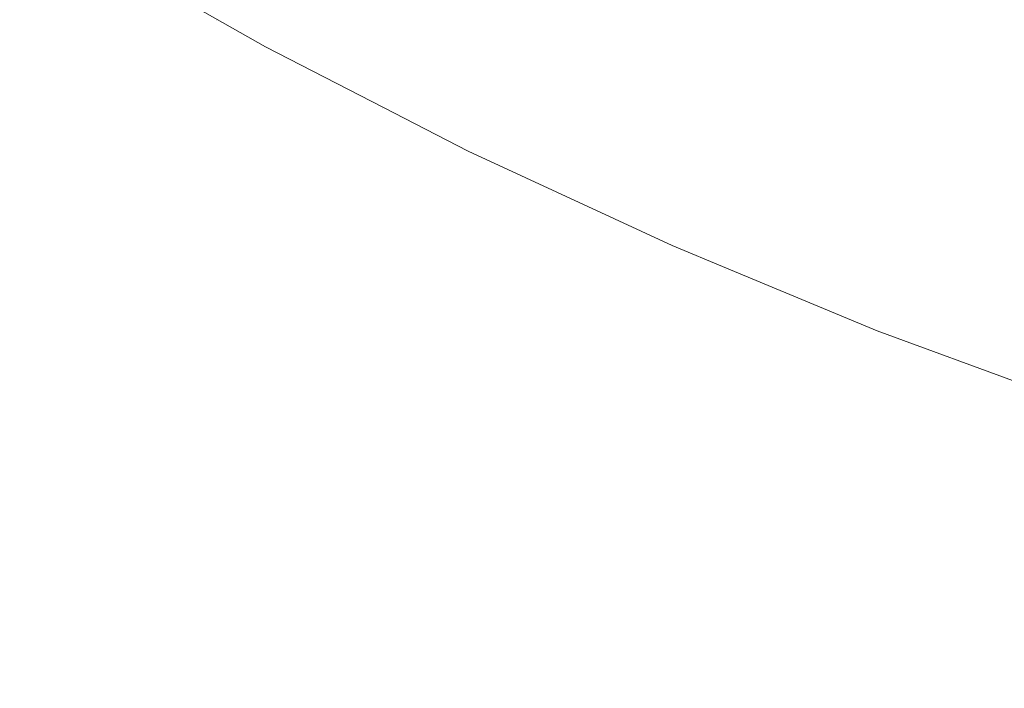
# Model space of a CAD drawing. Header units: centimetres. Extents: x -21.6 to 22.7, y 3.4 to 5.2.
# Tile 109 of 256: x -6.6176 to -6.5907, y 3.7003 to 3.7185. Entities that reach past the tile are written whole.
import ezdxf

# ---------------------------------------------------------------- set-up
doc = ezdxf.new("R2010")
doc.units = ezdxf.units.CM
doc.header["$LTSCALE"] = 2.54
doc.layers.add('Lucido design-1', color=7, linetype='Continuous')

# ---------------------------------------------------------------- blocks, each defined once
blk = doc.blocks.new('Gruppo-4-1')
at = {"color": 7, "linetype": 'Continuous', "lineweight": 9}
blk.add_3dface([(-21.503423, 5.100212, -1872.215514), (-21.503423, 3.500212, -1872.215514), (22.630348, 3.500212, -1872.215514), (22.630348, 5.100212, -1872.215514)], dxfattribs=at)
for points, invisible_edges in [([(-6.616727, 3.720937, -1872.920311), (-6.616704, 3.720995, -1872.918688), (-6.612244, 3.718433, -1872.918688), (-6.612267, 3.718374, -1872.920311)], 15), ([(-6.612231, 3.718467, -1872.917089), (-6.612244, 3.718433, -1872.918688), (-6.616704, 3.720995, -1872.918688), (-6.61669, 3.721029, -1872.917089)], 15), ([(-6.612231, 3.718467, -1872.917089), (-6.61669, 3.721029, -1872.917089), (-6.616383, 3.720861, -1872.915514)], 11), ([(-6.596114, 3.719198, -1872.676402), (-6.596376, 3.718308, -1872.678705), (-6.600927, 3.720341, -1872.678705), (-6.600643, 3.721222, -1872.676402)], 15), ([(-6.590985, 3.719308, -1872.67184), (-6.591256, 3.71829, -1872.674113), (-6.595834, 3.720147, -1872.674113), (-6.595538, 3.721154, -1872.67184)], 15), ([(-6.612341, 3.718179, -1872.923631), (-6.612394, 3.71804, -1872.925326), (-6.616863, 3.720608, -1872.925326), (-6.616807, 3.720745, -1872.923631)], 15), ([(-6.616807, 3.720745, -1872.923631), (-6.616762, 3.720854, -1872.921959), (-6.612299, 3.71829, -1872.921959), (-6.612341, 3.718179, -1872.923631)], 15), ([(-6.612267, 3.718374, -1872.920311), (-6.612299, 3.71829, -1872.921959), (-6.616762, 3.720854, -1872.921959), (-6.616727, 3.720937, -1872.920311)], 15), ([(-6.616383, 3.720861, -1872.915514), (-6.610887, 3.717747, -1872.915514), (-6.612231, 3.718467, -1872.917089)], 10), ([(-6.616383, 3.720861, -1872.915514), (-6.616383, 3.720861, -1872.715514), (-6.610887, 3.717747, -1872.715514), (-6.610887, 3.717747, -1872.915514)], 5), ([(-6.612218, 3.718501, -1872.713294), (-6.610887, 3.717747, -1872.715514), (-6.616383, 3.720861, -1872.715514)], 9), ([(-6.611488, 3.720412, -1872.694993), (-6.611308, 3.720883, -1872.692664), (-6.606819, 3.718498, -1872.692664), (-6.606987, 3.718021, -1872.694993)], 15), ([(-6.606199, 3.720259, -1872.685667), (-6.605953, 3.720958, -1872.683339), (-6.60144, 3.718753, -1872.683339), (-6.601669, 3.718045, -1872.685667)], 15), ([(-6.612458, 3.717872, -1872.927046), (-6.612534, 3.717674, -1872.928788), (-6.617012, 3.720248, -1872.928788), (-6.616931, 3.720443, -1872.927046)], 15), ([(-6.616931, 3.720443, -1872.927046), (-6.616863, 3.720608, -1872.925326), (-6.612394, 3.71804, -1872.925326), (-6.612458, 3.717872, -1872.927046)], 15), ([(-6.617105, 3.720021, -1872.930554), (-6.617012, 3.720248, -1872.928788), (-6.612534, 3.717674, -1872.928788), (-6.612621, 3.717445, -1872.930554)], 15), ([(-6.606987, 3.718021, -1872.694993), (-6.607136, 3.717599, -1872.697318), (-6.611647, 3.719996, -1872.697318), (-6.611488, 3.720412, -1872.694993)], 15), ([(-6.601669, 3.718045, -1872.685667), (-6.601879, 3.717395, -1872.687998), (-6.606425, 3.719616, -1872.687998), (-6.606199, 3.720259, -1872.685667)], 15), ([(-6.601193, 3.719518, -1872.681018), (-6.600927, 3.720341, -1872.678705), (-6.596376, 3.718308, -1872.678705), (-6.596621, 3.717476, -1872.681018)], 15), ([(-6.590985, 3.719308, -1872.67184), (-6.590699, 3.720384, -1872.669585), (-6.586107, 3.718707, -1872.669585), (-6.586366, 3.717621, -1872.67184)], 15), ([(-6.612621, 3.717445, -1872.930554), (-6.612722, 3.717183, -1872.932342), (-6.617212, 3.719763, -1872.932342), (-6.617105, 3.720021, -1872.930554)], 15), ([(-6.611786, 3.719631, -1872.699636), (-6.611647, 3.719996, -1872.697318), (-6.607136, 3.717599, -1872.697318), (-6.607266, 3.71723, -1872.699636)], 15), ([(-6.596114, 3.719198, -1872.676402), (-6.595834, 3.720147, -1872.674113), (-6.591256, 3.71829, -1872.674113), (-6.591511, 3.717331, -1872.676402)], 15), ([(-6.617332, 3.719471, -1872.934153), (-6.617212, 3.719763, -1872.932342), (-6.612722, 3.717183, -1872.932342), (-6.612835, 3.716886, -1872.934153)], 15), ([(-6.607266, 3.71723, -1872.699636), (-6.607377, 3.716914, -1872.701944), (-6.611906, 3.719319, -1872.701944), (-6.611786, 3.719631, -1872.699636)], 15), ([(-6.612835, 3.716886, -1872.934153), (-6.612961, 3.716554, -1872.935985), (-6.617467, 3.719143, -1872.935985), (-6.617332, 3.719471, -1872.934153)], 15), ([(-6.606632, 3.719029, -1872.690331), (-6.606425, 3.719616, -1872.687998), (-6.601879, 3.717395, -1872.687998), (-6.602071, 3.716801, -1872.690331)], 15), ([(-6.596621, 3.717476, -1872.681018), (-6.596849, 3.716702, -1872.683339), (-6.60144, 3.718753, -1872.683339), (-6.601193, 3.719518, -1872.681018)], 15), ([(-6.617617, 3.71878, -1872.937837), (-6.617467, 3.719143, -1872.935985), (-6.612961, 3.716554, -1872.935985), (-6.613102, 3.716186, -1872.937837)], 15), ([(-6.612005, 3.719058, -1872.704243), (-6.611906, 3.719319, -1872.701944), (-6.607377, 3.716914, -1872.701944), (-6.607471, 3.716649, -1872.704243)], 15), ([(-6.591511, 3.717331, -1872.676402), (-6.591751, 3.716431, -1872.678705), (-6.596376, 3.718308, -1872.678705), (-6.596114, 3.719198, -1872.676402)], 15), ([(-6.586366, 3.717621, -1872.67184), (-6.586611, 3.716593, -1872.674113), (-6.591256, 3.71829, -1872.674113), (-6.590985, 3.719308, -1872.67184)], 15), ([(-6.612148, 3.718684, -1872.7088), (-6.612086, 3.718846, -1872.706529), (-6.607546, 3.716434, -1872.706529), (-6.607604, 3.71627, -1872.7088)], 15), ([(-6.607471, 3.716649, -1872.704243), (-6.607546, 3.716434, -1872.706529), (-6.612086, 3.718846, -1872.706529), (-6.612005, 3.719058, -1872.704243)], 15), ([(-6.602071, 3.716801, -1872.690331), (-6.602245, 3.716263, -1872.692664), (-6.606819, 3.718498, -1872.692664), (-6.606632, 3.719029, -1872.690331)], 15), ([(-6.613102, 3.716186, -1872.937837), (-6.613258, 3.715778, -1872.939711), (-6.617782, 3.718378, -1872.939711), (-6.617617, 3.71878, -1872.937837)], 15), ([(-6.612218, 3.718501, -1872.713294), (-6.612192, 3.718569, -1872.711056), (-6.607645, 3.716153, -1872.711056), (-6.607669, 3.716085, -1872.713294)], 15), ([(-6.607604, 3.71627, -1872.7088), (-6.607645, 3.716153, -1872.711056), (-6.612192, 3.718569, -1872.711056), (-6.612148, 3.718684, -1872.7088)], 15), ([(-6.601669, 3.718045, -1872.685667), (-6.60144, 3.718753, -1872.683339), (-6.596849, 3.716702, -1872.683339), (-6.597059, 3.715986, -1872.685667)], 15), ([(-6.617964, 3.717938, -1872.941603), (-6.617782, 3.718378, -1872.939711), (-6.613258, 3.715778, -1872.939711), (-6.613428, 3.715332, -1872.941603)], 15), ([(-6.612341, 3.718179, -1872.923631), (-6.612299, 3.71829, -1872.921959), (-6.607745, 3.715871, -1872.921959), (-6.607784, 3.715758, -1872.923631)], 15), ([(-6.607715, 3.715956, -1872.920311), (-6.607745, 3.715871, -1872.921959), (-6.612299, 3.71829, -1872.921959), (-6.612267, 3.718374, -1872.920311)], 15), ([(-6.612267, 3.718374, -1872.920311), (-6.612244, 3.718433, -1872.918688), (-6.607694, 3.716016, -1872.918688), (-6.607715, 3.715956, -1872.920311)], 15), ([(-6.607681, 3.716051, -1872.917089), (-6.607694, 3.716016, -1872.918688), (-6.612244, 3.718433, -1872.918688), (-6.612231, 3.718467, -1872.917089)], 15), ([(-6.607681, 3.716051, -1872.917089), (-6.612231, 3.718467, -1872.917089), (-6.610887, 3.717747, -1872.915514)], 11), ([(-6.610887, 3.717747, -1872.715514), (-6.612218, 3.718501, -1872.713294), (-6.607669, 3.716085, -1872.713294)], 11), ([(-6.606987, 3.718021, -1872.694993), (-6.606819, 3.718498, -1872.692664), (-6.602245, 3.716263, -1872.692664), (-6.602401, 3.715781, -1872.694993)], 15), ([(-6.596621, 3.717476, -1872.681018), (-6.596376, 3.718308, -1872.678705), (-6.591751, 3.716431, -1872.678705), (-6.591975, 3.715591, -1872.681018)], 15), ([(-6.591511, 3.717331, -1872.676402), (-6.591256, 3.71829, -1872.674113), (-6.586611, 3.716593, -1872.674113), (-6.586842, 3.715626, -1872.676402)], 15), ([(-6.612458, 3.717872, -1872.927046), (-6.612394, 3.71804, -1872.925326), (-6.607834, 3.715618, -1872.925326), (-6.607893, 3.715448, -1872.927046)], 15), ([(-6.607784, 3.715758, -1872.923631), (-6.607834, 3.715618, -1872.925326), (-6.612394, 3.71804, -1872.925326), (-6.612341, 3.718179, -1872.923631)], 15), ([(-6.602401, 3.715781, -1872.694993), (-6.602539, 3.715353, -1872.697318), (-6.607136, 3.717599, -1872.697318), (-6.606987, 3.718021, -1872.694993)], 15), ([(-6.597059, 3.715986, -1872.685667), (-6.597253, 3.715328, -1872.687998), (-6.601879, 3.717395, -1872.687998), (-6.601669, 3.718045, -1872.685667)], 15), ([(-6.613428, 3.715332, -1872.941603), (-6.613615, 3.714844, -1872.943514), (-6.618162, 3.717457, -1872.943514), (-6.617964, 3.717938, -1872.941603)], 15), ([(-6.607893, 3.715448, -1872.927046), (-6.607964, 3.715247, -1872.928788), (-6.612534, 3.717674, -1872.928788), (-6.612458, 3.717872, -1872.927046)], 15), ([(-6.610887, 3.717747, -1872.915514), (-6.607663, 3.716089, -1872.915514), (-6.607681, 3.716051, -1872.917089)], 10), ([(-6.607663, 3.716089, -1872.915514), (-6.610887, 3.717747, -1872.915514), (-6.610887, 3.717747, -1872.715514), (-6.607663, 3.716089, -1872.715514)], 10), ([(-6.607669, 3.716085, -1872.713294), (-6.607663, 3.716089, -1872.715514), (-6.610887, 3.717747, -1872.715514)], 9), ([(-6.612621, 3.717445, -1872.930554), (-6.612534, 3.717674, -1872.928788), (-6.607964, 3.715247, -1872.928788), (-6.608046, 3.715015, -1872.930554)], 15), ([(-6.607266, 3.71723, -1872.699636), (-6.607136, 3.717599, -1872.697318), (-6.602539, 3.715353, -1872.697318), (-6.602659, 3.714979, -1872.699636)], 15), ([(-6.591975, 3.715591, -1872.681018), (-6.592183, 3.714809, -1872.683339), (-6.596849, 3.716702, -1872.683339), (-6.596621, 3.717476, -1872.681018)], 15), ([(-6.618378, 3.716934, -1872.945443), (-6.618162, 3.717457, -1872.943514), (-6.613615, 3.714844, -1872.943514), (-6.613817, 3.714314, -1872.945443)], 15), ([(-6.608046, 3.715015, -1872.930554), (-6.60814, 3.714749, -1872.932342), (-6.612722, 3.717183, -1872.932342), (-6.612621, 3.717445, -1872.930554)], 15), ([(-6.602659, 3.714979, -1872.699636), (-6.602763, 3.714659, -1872.701944), (-6.607377, 3.716914, -1872.701944), (-6.607266, 3.71723, -1872.699636)], 15), ([(-6.602071, 3.716801, -1872.690331), (-6.601879, 3.717395, -1872.687998), (-6.597253, 3.715328, -1872.687998), (-6.59743, 3.714727, -1872.690331)], 15), ([(-6.586842, 3.715626, -1872.676402), (-6.587058, 3.714718, -1872.678705), (-6.591751, 3.716431, -1872.678705), (-6.591511, 3.717331, -1872.676402)], 15), ([(-6.612835, 3.716886, -1872.934153), (-6.612722, 3.717183, -1872.932342), (-6.60814, 3.714749, -1872.932342), (-6.608245, 3.714448, -1872.934153)], 15), ([(-6.613817, 3.714314, -1872.945443), (-6.614037, 3.713739, -1872.947388), (-6.618611, 3.716368, -1872.947388), (-6.618378, 3.716934, -1872.945443)], 15), ([(-6.608245, 3.714448, -1872.934153), (-6.608364, 3.714112, -1872.935985), (-6.612961, 3.716554, -1872.935985), (-6.612835, 3.716886, -1872.934153)], 15), ([(-6.607471, 3.716649, -1872.704243), (-6.607377, 3.716914, -1872.701944), (-6.602763, 3.714659, -1872.701944), (-6.602849, 3.714391, -1872.704243)], 15), ([(-6.59743, 3.714727, -1872.690331), (-6.59759, 3.714183, -1872.692664), (-6.602245, 3.716263, -1872.692664), (-6.602071, 3.716801, -1872.690331)], 15), ([(-6.597059, 3.715986, -1872.685667), (-6.596849, 3.716702, -1872.683339), (-6.592183, 3.714809, -1872.683339), (-6.592375, 3.714086, -1872.685667)], 15), ([(-6.613102, 3.716186, -1872.937837), (-6.612961, 3.716554, -1872.935985), (-6.608364, 3.714112, -1872.935985), (-6.608495, 3.713738, -1872.937837)], 15), ([(-6.607604, 3.71627, -1872.7088), (-6.607546, 3.716434, -1872.706529), (-6.60292, 3.714174, -1872.706529), (-6.602973, 3.714007, -1872.7088)], 15), ([(-6.602849, 3.714391, -1872.704243), (-6.60292, 3.714174, -1872.706529), (-6.607546, 3.716434, -1872.706529), (-6.607471, 3.716649, -1872.704243)], 15), ([(-6.591975, 3.715591, -1872.681018), (-6.591751, 3.716431, -1872.678705), (-6.587058, 3.714718, -1872.678705), (-6.587261, 3.713869, -1872.681018)], 15), ([(-6.618863, 3.715757, -1872.949348), (-6.618611, 3.716368, -1872.947388), (-6.614037, 3.713739, -1872.947388), (-6.614273, 3.713119, -1872.949348)], 15), ([(-6.608495, 3.713738, -1872.937837), (-6.608641, 3.713326, -1872.939711), (-6.613258, 3.715778, -1872.939711), (-6.613102, 3.716186, -1872.937837)], 15), ([(-6.607669, 3.716085, -1872.713294), (-6.607645, 3.716153, -1872.711056), (-6.603011, 3.71389, -1872.711056), (-6.603034, 3.71382, -1872.713294)], 15), ([(-6.602973, 3.714007, -1872.7088), (-6.603011, 3.71389, -1872.711056), (-6.607645, 3.716153, -1872.711056), (-6.607604, 3.71627, -1872.7088)], 15), ([(-6.602401, 3.715781, -1872.694993), (-6.602245, 3.716263, -1872.692664), (-6.59759, 3.714183, -1872.692664), (-6.597734, 3.713695, -1872.694993)], 15), ([(-6.607784, 3.715758, -1872.923631), (-6.607745, 3.715871, -1872.921959), (-6.603104, 3.713603, -1872.921959), (-6.603141, 3.713489, -1872.923631)], 15), ([(-6.603076, 3.71369, -1872.920311), (-6.603104, 3.713603, -1872.921959), (-6.607745, 3.715871, -1872.921959), (-6.607715, 3.715956, -1872.920311)], 15), ([(-6.607715, 3.715956, -1872.920311), (-6.607694, 3.716016, -1872.918688), (-6.603057, 3.71375, -1872.918688), (-6.603076, 3.71369, -1872.920311)], 15), ([(-6.603045, 3.713785, -1872.917089), (-6.603057, 3.71375, -1872.918688), (-6.607694, 3.716016, -1872.918688), (-6.607681, 3.716051, -1872.917089)], 15), ([(-6.607681, 3.716051, -1872.917089), (-6.607663, 3.716089, -1872.915514), (-6.605355, 3.714903, -1872.915514)], 9), ([(-6.605355, 3.714903, -1872.915514), (-6.603045, 3.713785, -1872.917089), (-6.607681, 3.716051, -1872.917089)], 11), ([(-6.605355, 3.714903, -1872.715514), (-6.607663, 3.716089, -1872.715514), (-6.607669, 3.716085, -1872.713294)], 10), ([(-6.607669, 3.716085, -1872.713294), (-6.603034, 3.71382, -1872.713294), (-6.605355, 3.714903, -1872.715514)], 11), ([(-6.607663, 3.716089, -1872.715514), (-6.605355, 3.714903, -1872.715514), (-6.605355, 3.714903, -1872.915514), (-6.607663, 3.716089, -1872.915514)], 10), ([(-6.592375, 3.714086, -1872.685667), (-6.592552, 3.713421, -1872.687998), (-6.597253, 3.715328, -1872.687998), (-6.597059, 3.715986, -1872.685667)], 15), ([(-6.614273, 3.713119, -1872.949348), (-6.614528, 3.712453, -1872.951323), (-6.619134, 3.7151, -1872.951323), (-6.618863, 3.715757, -1872.949348)], 15), ([(-6.613428, 3.715332, -1872.941603), (-6.613258, 3.715778, -1872.939711), (-6.608641, 3.713326, -1872.939711), (-6.6088, 3.712873, -1872.941603)], 15), ([(-6.607893, 3.715448, -1872.927046), (-6.607834, 3.715618, -1872.925326), (-6.603187, 3.713347, -1872.925326), (-6.603242, 3.713175, -1872.927046)], 15), ([(-6.603141, 3.713489, -1872.923631), (-6.603187, 3.713347, -1872.925326), (-6.607834, 3.715618, -1872.925326), (-6.607784, 3.715758, -1872.923631)], 15), ([(-6.597734, 3.713695, -1872.694993), (-6.597861, 3.713263, -1872.697318), (-6.602539, 3.715353, -1872.697318), (-6.602401, 3.715781, -1872.694993)], 15), ([(-6.6088, 3.712873, -1872.941603), (-6.608974, 3.712379, -1872.943514), (-6.613615, 3.714844, -1872.943514), (-6.613428, 3.715332, -1872.941603)], 15), ([(-6.603242, 3.713175, -1872.927046), (-6.603308, 3.712972, -1872.928788), (-6.607964, 3.715247, -1872.928788), (-6.607893, 3.715448, -1872.927046)], 15), ([(-6.602659, 3.714979, -1872.699636), (-6.602539, 3.715353, -1872.697318), (-6.597861, 3.713263, -1872.697318), (-6.597972, 3.712885, -1872.699636)], 15), ([(-6.59743, 3.714727, -1872.690331), (-6.597253, 3.715328, -1872.687998), (-6.592552, 3.713421, -1872.687998), (-6.592714, 3.712814, -1872.690331)], 15), ([(-6.587261, 3.713869, -1872.681018), (-6.587449, 3.71308, -1872.683339), (-6.592183, 3.714809, -1872.683339), (-6.591975, 3.715591, -1872.681018)], 15), ([(-6.619425, 3.714395, -1872.953311), (-6.619134, 3.7151, -1872.951323), (-6.614528, 3.712453, -1872.951323), (-6.614801, 3.711738, -1872.953311)], 15), ([(-6.608046, 3.715015, -1872.930554), (-6.607964, 3.715247, -1872.928788), (-6.603308, 3.712972, -1872.928788), (-6.603384, 3.712737, -1872.930554)], 15), ([(-6.613817, 3.714314, -1872.945443), (-6.613615, 3.714844, -1872.943514), (-6.608974, 3.712379, -1872.943514), (-6.609164, 3.711842, -1872.945443)], 15), ([(-6.603384, 3.712737, -1872.930554), (-6.603471, 3.712468, -1872.932342), (-6.60814, 3.714749, -1872.932342), (-6.608046, 3.715015, -1872.930554)], 15), ([(-6.603045, 3.713785, -1872.917089), (-6.605355, 3.714903, -1872.915514), (-6.599793, 3.712325, -1872.915514)], 9), ([(-6.605355, 3.714903, -1872.915514), (-6.605355, 3.714903, -1872.715514), (-6.599793, 3.712325, -1872.715514), (-6.599793, 3.712325, -1872.915514)], 5), ([(-6.599793, 3.712325, -1872.715514), (-6.605355, 3.714903, -1872.715514), (-6.603034, 3.71382, -1872.713294)], 10), ([(-6.597972, 3.712885, -1872.699636), (-6.598067, 3.712561, -1872.701944), (-6.602763, 3.714659, -1872.701944), (-6.602659, 3.714979, -1872.699636)], 15), ([(-6.592375, 3.714086, -1872.685667), (-6.592183, 3.714809, -1872.683339), (-6.587449, 3.71308, -1872.683339), (-6.587623, 3.71235, -1872.685667)], 15), ([(-6.608245, 3.714448, -1872.934153), (-6.60814, 3.714749, -1872.932342), (-6.603471, 3.712468, -1872.932342), (-6.603569, 3.712164, -1872.934153)], 15), ([(-6.602849, 3.714391, -1872.704243), (-6.602763, 3.714659, -1872.701944), (-6.598067, 3.712561, -1872.701944), (-6.598147, 3.71229, -1872.704243)], 15), ([(-6.592714, 3.712814, -1872.690331), (-6.59286, 3.712265, -1872.692664), (-6.59759, 3.714183, -1872.692664), (-6.59743, 3.714727, -1872.690331)], 15), ([(-6.614801, 3.711738, -1872.953311), (-6.615093, 3.710974, -1872.955309), (-6.619735, 3.713641, -1872.955309), (-6.619425, 3.714395, -1872.953311)], 15), ([(-6.609164, 3.711842, -1872.945443), (-6.609368, 3.71126, -1872.947388), (-6.614037, 3.713739, -1872.947388), (-6.613817, 3.714314, -1872.945443)], 15), ([(-6.603569, 3.712164, -1872.934153), (-6.603679, 3.711823, -1872.935985), (-6.608364, 3.714112, -1872.935985), (-6.608245, 3.714448, -1872.934153)], 15), ([(-6.598147, 3.71229, -1872.704243), (-6.598212, 3.712071, -1872.706529), (-6.60292, 3.714174, -1872.706529), (-6.602849, 3.714391, -1872.704243)], 15), ([(-6.608495, 3.713738, -1872.937837), (-6.608364, 3.714112, -1872.935985), (-6.603679, 3.711823, -1872.935985), (-6.603801, 3.711445, -1872.937837)], 15), ([(-6.598262, 3.711902, -1872.7088), (-6.598297, 3.711783, -1872.711056), (-6.603011, 3.71389, -1872.711056), (-6.602973, 3.714007, -1872.7088)], 15), ([(-6.602973, 3.714007, -1872.7088), (-6.60292, 3.714174, -1872.706529), (-6.598212, 3.712071, -1872.706529), (-6.598262, 3.711902, -1872.7088)], 15), ([(-6.597734, 3.713695, -1872.694993), (-6.59759, 3.714183, -1872.692664), (-6.59286, 3.712265, -1872.692664), (-6.592992, 3.711772, -1872.694993)], 15), ([(-6.587623, 3.71235, -1872.685667), (-6.587783, 3.711679, -1872.687998), (-6.592552, 3.713421, -1872.687998), (-6.592375, 3.714086, -1872.685667)], 15), ([(-6.614273, 3.713119, -1872.949348), (-6.614037, 3.713739, -1872.947388), (-6.609368, 3.71126, -1872.947388), (-6.60959, 3.710632, -1872.949348)], 15), ([(-6.603801, 3.711445, -1872.937837), (-6.603936, 3.711027, -1872.939711), (-6.608641, 3.713326, -1872.939711), (-6.608495, 3.713738, -1872.937837)], 15), ([(-6.603076, 3.71369, -1872.920311), (-6.603057, 3.71375, -1872.918688), (-6.598338, 3.711642, -1872.918688), (-6.598356, 3.711581, -1872.920311)], 15), ([(-6.598328, 3.711678, -1872.917089), (-6.598338, 3.711642, -1872.918688), (-6.603057, 3.71375, -1872.918688), (-6.603045, 3.713785, -1872.917089)], 15), ([(-6.599793, 3.712325, -1872.915514), (-6.598328, 3.711678, -1872.917089), (-6.603045, 3.713785, -1872.917089)], 11), ([(-6.603034, 3.71382, -1872.713294), (-6.603011, 3.71389, -1872.711056), (-6.598297, 3.711783, -1872.711056), (-6.598317, 3.711713, -1872.713294)], 15), ([(-6.603034, 3.71382, -1872.713294), (-6.598317, 3.711713, -1872.713294), (-6.599793, 3.712325, -1872.715514)], 11), ([(-6.620067, 3.712837, -1872.957318), (-6.619735, 3.713641, -1872.955309), (-6.615093, 3.710974, -1872.955309), (-6.615404, 3.710158, -1872.957318)], 15), ([(-6.598416, 3.711378, -1872.923631), (-6.598458, 3.711234, -1872.925326), (-6.603187, 3.713347, -1872.925326), (-6.603141, 3.713489, -1872.923631)], 15), ([(-6.603141, 3.713489, -1872.923631), (-6.603104, 3.713603, -1872.921959), (-6.598382, 3.711493, -1872.921959), (-6.598416, 3.711378, -1872.923631)], 15), ([(-6.598356, 3.711581, -1872.920311), (-6.598382, 3.711493, -1872.921959), (-6.603104, 3.713603, -1872.921959), (-6.603076, 3.71369, -1872.920311)], 15), ([(-6.592992, 3.711772, -1872.694993), (-6.593108, 3.711335, -1872.697318), (-6.597861, 3.713263, -1872.697318), (-6.597734, 3.713695, -1872.694993)], 15), ([(-6.6088, 3.712873, -1872.941603), (-6.608641, 3.713326, -1872.939711), (-6.603936, 3.711027, -1872.939711), (-6.604084, 3.710569, -1872.941603)], 15), ([(-6.598509, 3.711061, -1872.927046), (-6.59857, 3.710855, -1872.928788), (-6.603308, 3.712972, -1872.928788), (-6.603242, 3.713175, -1872.927046)], 15), ([(-6.603242, 3.713175, -1872.927046), (-6.603187, 3.713347, -1872.925326), (-6.598458, 3.711234, -1872.925326), (-6.598509, 3.711061, -1872.927046)], 15), ([(-6.597972, 3.712885, -1872.699636), (-6.597861, 3.713263, -1872.697318), (-6.593108, 3.711335, -1872.697318), (-6.593209, 3.710953, -1872.699636)], 15), ([(-6.592714, 3.712814, -1872.690331), (-6.592552, 3.713421, -1872.687998), (-6.587783, 3.711679, -1872.687998), (-6.587929, 3.711067, -1872.690331)], 15), ([(-6.60959, 3.710632, -1872.949348), (-6.609828, 3.709956, -1872.951323), (-6.614528, 3.712453, -1872.951323), (-6.614273, 3.713119, -1872.949348)], 15), ([(-6.603384, 3.712737, -1872.930554), (-6.603308, 3.712972, -1872.928788), (-6.59857, 3.710855, -1872.928788), (-6.59864, 3.710617, -1872.930554)], 15), ([(-6.615404, 3.710158, -1872.957318), (-6.615736, 3.70929, -1872.959334), (-6.62042, 3.711981, -1872.959334), (-6.620067, 3.712837, -1872.957318)], 15), ([(-6.604084, 3.710569, -1872.941603), (-6.604246, 3.710069, -1872.943514), (-6.608974, 3.712379, -1872.943514), (-6.6088, 3.712873, -1872.941603)], 15), ([(-6.59864, 3.710617, -1872.930554), (-6.59872, 3.710345, -1872.932342), (-6.603471, 3.712468, -1872.932342), (-6.603384, 3.712737, -1872.930554)], 15), ([(-6.593209, 3.710953, -1872.699636), (-6.593297, 3.710626, -1872.701944), (-6.598067, 3.712561, -1872.701944), (-6.597972, 3.712885, -1872.699636)], 15), ([(-6.587929, 3.711067, -1872.690331), (-6.588061, 3.710512, -1872.692664), (-6.59286, 3.712265, -1872.692664), (-6.592714, 3.712814, -1872.690331)], 15), ([(-6.614801, 3.711738, -1872.953311), (-6.614528, 3.712453, -1872.951323), (-6.609828, 3.709956, -1872.951323), (-6.610083, 3.709232, -1872.953311)], 15), ([(-6.609164, 3.711842, -1872.945443), (-6.608974, 3.712379, -1872.943514), (-6.604246, 3.710069, -1872.943514), (-6.604421, 3.709525, -1872.945443)], 15), ([(-6.603569, 3.712164, -1872.934153), (-6.603471, 3.712468, -1872.932342), (-6.59872, 3.710345, -1872.932342), (-6.59881, 3.710038, -1872.934153)], 15), ([(-6.598147, 3.71229, -1872.704243), (-6.598067, 3.712561, -1872.701944), (-6.593297, 3.710626, -1872.701944), (-6.59337, 3.710352, -1872.704243)], 15), ([(-6.59881, 3.710038, -1872.934153), (-6.598912, 3.709693, -1872.935985), (-6.603679, 3.711823, -1872.935985), (-6.603569, 3.712164, -1872.934153)], 15), ([(-6.599793, 3.712325, -1872.915514), (-6.598315, 3.711712, -1872.915514), (-6.598328, 3.711678, -1872.917089)], 10), ([(-6.598315, 3.711712, -1872.915514), (-6.599793, 3.712325, -1872.915514), (-6.599793, 3.712325, -1872.715514), (-6.598315, 3.711712, -1872.715514)], 10), ([(-6.598317, 3.711713, -1872.713294), (-6.598315, 3.711712, -1872.715514), (-6.599793, 3.712325, -1872.715514)], 9), ([(-6.59337, 3.710352, -1872.704243), (-6.593429, 3.71013, -1872.706529), (-6.598212, 3.712071, -1872.706529), (-6.598147, 3.71229, -1872.704243)], 15), ([(-6.592992, 3.711772, -1872.694993), (-6.59286, 3.712265, -1872.692664), (-6.588061, 3.710512, -1872.692664), (-6.58818, 3.710014, -1872.694993)], 15), ([(-6.620794, 3.711072, -1872.961357), (-6.62042, 3.711981, -1872.959334), (-6.615736, 3.70929, -1872.959334), (-6.616088, 3.708368, -1872.961357)], 15), ([(-6.604421, 3.709525, -1872.945443), (-6.604612, 3.708935, -1872.947388), (-6.609368, 3.71126, -1872.947388), (-6.609164, 3.711842, -1872.945443)], 15), ([(-6.593474, 3.70996, -1872.7088), (-6.593506, 3.70984, -1872.711056), (-6.598297, 3.711783, -1872.711056), (-6.598262, 3.711902, -1872.7088)], 15), ([(-6.598262, 3.711902, -1872.7088), (-6.598212, 3.712071, -1872.706529), (-6.593429, 3.71013, -1872.706529), (-6.593474, 3.70996, -1872.7088)], 15), ([(-6.610083, 3.709232, -1872.953311), (-6.610355, 3.708457, -1872.955309), (-6.615093, 3.710974, -1872.955309), (-6.614801, 3.711738, -1872.953311)], 15), ([(-6.603801, 3.711445, -1872.937837), (-6.603679, 3.711823, -1872.935985), (-6.598912, 3.709693, -1872.935985), (-6.599024, 3.709311, -1872.937837)], 15), ([(-6.59356, 3.709635, -1872.920311), (-6.593584, 3.709547, -1872.921959), (-6.598382, 3.711493, -1872.921959), (-6.598356, 3.711581, -1872.920311)], 15), ([(-6.598356, 3.711581, -1872.920311), (-6.598338, 3.711642, -1872.918688), (-6.593544, 3.709697, -1872.918688), (-6.59356, 3.709635, -1872.920311)], 15), ([(-6.593534, 3.709733, -1872.917089), (-6.593544, 3.709697, -1872.918688), (-6.598338, 3.711642, -1872.918688), (-6.598328, 3.711678, -1872.917089)], 15), ([(-6.598328, 3.711678, -1872.917089), (-6.598315, 3.711712, -1872.915514), (-6.594203, 3.710006, -1872.915514)], 9), ([(-6.594203, 3.710006, -1872.915514), (-6.593534, 3.709733, -1872.917089), (-6.598328, 3.711678, -1872.917089)], 11), ([(-6.598317, 3.711713, -1872.713294), (-6.598297, 3.711783, -1872.711056), (-6.593506, 3.70984, -1872.711056), (-6.593525, 3.709768, -1872.713294)], 15), ([(-6.598317, 3.711713, -1872.713294), (-6.593525, 3.709768, -1872.713294), (-6.594203, 3.710006, -1872.715514)], 11), ([(-6.594203, 3.710006, -1872.715514), (-6.598315, 3.711712, -1872.715514), (-6.598317, 3.711713, -1872.713294)], 10), ([(-6.598315, 3.711712, -1872.715514), (-6.594203, 3.710006, -1872.715514), (-6.594203, 3.710006, -1872.915514), (-6.598315, 3.711712, -1872.915514)], 10), ([(-6.58818, 3.710014, -1872.694993), (-6.588285, 3.709573, -1872.697318), (-6.593108, 3.711335, -1872.697318), (-6.592992, 3.711772, -1872.694993)], 15), ([(-6.599024, 3.709311, -1872.937837), (-6.599149, 3.708888, -1872.939711), (-6.603936, 3.711027, -1872.939711), (-6.603801, 3.711445, -1872.937837)], 15), ([(-6.593615, 3.709431, -1872.923631), (-6.593653, 3.709285, -1872.925326), (-6.598458, 3.711234, -1872.925326), (-6.598416, 3.711378, -1872.923631)], 15), ([(-6.598416, 3.711378, -1872.923631), (-6.598382, 3.711493, -1872.921959), (-6.593584, 3.709547, -1872.921959), (-6.593615, 3.709431, -1872.923631)], 15), ([(-6.593209, 3.710953, -1872.699636), (-6.593108, 3.711335, -1872.697318), (-6.588285, 3.709573, -1872.697318), (-6.588377, 3.709188, -1872.699636)], 15), ([(-6.616088, 3.708368, -1872.961357), (-6.616461, 3.707391, -1872.963384), (-6.621191, 3.710109, -1872.963384), (-6.620794, 3.711072, -1872.961357)], 15), ([(-6.60959, 3.710632, -1872.949348), (-6.609368, 3.71126, -1872.947388), (-6.604612, 3.708935, -1872.947388), (-6.604817, 3.7083, -1872.949348)], 15), ([(-6.604084, 3.710569, -1872.941603), (-6.603936, 3.711027, -1872.939711), (-6.599149, 3.708888, -1872.939711), (-6.599285, 3.708425, -1872.941603)], 15), ([(-6.5937, 3.70911, -1872.927046), (-6.593755, 3.708902, -1872.928788), (-6.59857, 3.710855, -1872.928788), (-6.598509, 3.711061, -1872.927046)], 15), ([(-6.598509, 3.711061, -1872.927046), (-6.598458, 3.711234, -1872.925326), (-6.593653, 3.709285, -1872.925326), (-6.5937, 3.70911, -1872.927046)], 15), ([(-6.615404, 3.710158, -1872.957318), (-6.615093, 3.710974, -1872.955309), (-6.610355, 3.708457, -1872.955309), (-6.610647, 3.707631, -1872.957318)], 15), ([(-6.59864, 3.710617, -1872.930554), (-6.59857, 3.710855, -1872.928788), (-6.593755, 3.708902, -1872.928788), (-6.593819, 3.708662, -1872.930554)], 15), ([(-6.588377, 3.709188, -1872.699636), (-6.588456, 3.708858, -1872.701944), (-6.593297, 3.710626, -1872.701944), (-6.593209, 3.710953, -1872.699636)], 15), ([(-6.604817, 3.7083, -1872.949348), (-6.605038, 3.707616, -1872.951323), (-6.609828, 3.709956, -1872.951323), (-6.60959, 3.710632, -1872.949348)], 15), ([(-6.599285, 3.708425, -1872.941603), (-6.599434, 3.707919, -1872.943514), (-6.604246, 3.710069, -1872.943514), (-6.604084, 3.710569, -1872.941603)], 15), ([(-6.593819, 3.708662, -1872.930554), (-6.593893, 3.708387, -1872.932342), (-6.59872, 3.710345, -1872.932342), (-6.59864, 3.710617, -1872.930554)], 15), ([(-6.59337, 3.710352, -1872.704243), (-6.593297, 3.710626, -1872.701944), (-6.588456, 3.708858, -1872.701944), (-6.588522, 3.708581, -1872.704243)], 15), ([(-6.59881, 3.710038, -1872.934153), (-6.59872, 3.710345, -1872.932342), (-6.593893, 3.708387, -1872.932342), (-6.593975, 3.708076, -1872.934153)], 15), ([(-6.588522, 3.708581, -1872.704243), (-6.588575, 3.708358, -1872.706529), (-6.593429, 3.71013, -1872.706529), (-6.59337, 3.710352, -1872.704243)], 15), ([(-6.621611, 3.70909, -1872.965413), (-6.621191, 3.710109, -1872.963384), (-6.616461, 3.707391, -1872.963384), (-6.616856, 3.706357, -1872.965413)], 15), ([(-6.610647, 3.707631, -1872.957318), (-6.610956, 3.706751, -1872.959334), (-6.615736, 3.70929, -1872.959334), (-6.615404, 3.710158, -1872.957318)], 15), ([(-6.610083, 3.709232, -1872.953311), (-6.609828, 3.709956, -1872.951323), (-6.605038, 3.707616, -1872.951323), (-6.605275, 3.706883, -1872.953311)], 15), ([(-6.604421, 3.709525, -1872.945443), (-6.604246, 3.710069, -1872.943514), (-6.599434, 3.707919, -1872.943514), (-6.599596, 3.707369, -1872.945443)], 15), ([(-6.593975, 3.708076, -1872.934153), (-6.594068, 3.707728, -1872.935985), (-6.598912, 3.709693, -1872.935985), (-6.59881, 3.710038, -1872.934153)], 15), ([(-6.593534, 3.709733, -1872.917089), (-6.594203, 3.710006, -1872.915514), (-6.588667, 3.70797, -1872.915514), (-6.588671, 3.707957, -1872.917089)], 13), ([(-6.588667, 3.70797, -1872.915514), (-6.594203, 3.710006, -1872.915514), (-6.594203, 3.710006, -1872.715514), (-6.588667, 3.70797, -1872.715514)], 10), ([(-6.588662, 3.707992, -1872.713294), (-6.588667, 3.70797, -1872.715514), (-6.594203, 3.710006, -1872.715514), (-6.593525, 3.709768, -1872.713294)], 13), ([(-6.588616, 3.708186, -1872.7088), (-6.588645, 3.708064, -1872.711056), (-6.593506, 3.70984, -1872.711056), (-6.593474, 3.70996, -1872.7088)], 15), ([(-6.593474, 3.70996, -1872.7088), (-6.593429, 3.71013, -1872.706529), (-6.588575, 3.708358, -1872.706529), (-6.588616, 3.708186, -1872.7088)], 15), ([(-6.599024, 3.709311, -1872.937837), (-6.598912, 3.709693, -1872.935985), (-6.594068, 3.707728, -1872.935985), (-6.594171, 3.707342, -1872.937837)], 15), ([(-6.59356, 3.709635, -1872.920311), (-6.593544, 3.709697, -1872.918688), (-6.588679, 3.70792, -1872.918688), (-6.588694, 3.707858, -1872.920311)], 15), ([(-6.588671, 3.707957, -1872.917089), (-6.588679, 3.70792, -1872.918688), (-6.593544, 3.709697, -1872.918688), (-6.593534, 3.709733, -1872.917089)], 15), ([(-6.593525, 3.709768, -1872.713294), (-6.593506, 3.70984, -1872.711056), (-6.588645, 3.708064, -1872.711056), (-6.588662, 3.707992, -1872.713294)], 15), ([(-6.599596, 3.707369, -1872.945443), (-6.599772, 3.706773, -1872.947388), (-6.604612, 3.708935, -1872.947388), (-6.604421, 3.709525, -1872.945443)], 15), ([(-6.588743, 3.707652, -1872.923631), (-6.588778, 3.707505, -1872.925326), (-6.593653, 3.709285, -1872.925326), (-6.593615, 3.709431, -1872.923631)], 15), ([(-6.593615, 3.709431, -1872.923631), (-6.593584, 3.709547, -1872.921959), (-6.588715, 3.707769, -1872.921959), (-6.588743, 3.707652, -1872.923631)], 15), ([(-6.588694, 3.707858, -1872.920311), (-6.588715, 3.707769, -1872.921959), (-6.593584, 3.709547, -1872.921959), (-6.59356, 3.709635, -1872.920311)], 15), ([(-6.616088, 3.708368, -1872.961357), (-6.615736, 3.70929, -1872.959334), (-6.610956, 3.706751, -1872.959334), (-6.611285, 3.705817, -1872.961357)], 15), ([(-6.605275, 3.706883, -1872.953311), (-6.605528, 3.706099, -1872.955309), (-6.610355, 3.708457, -1872.955309), (-6.610083, 3.709232, -1872.953311)], 15), ([(-6.594171, 3.707342, -1872.937837), (-6.594284, 3.706915, -1872.939711), (-6.599149, 3.708888, -1872.939711), (-6.599024, 3.709311, -1872.937837)], 15), ([(-6.5937, 3.70911, -1872.927046), (-6.593653, 3.709285, -1872.925326), (-6.588778, 3.707505, -1872.925326), (-6.588821, 3.707328, -1872.927046)], 15), ([(-6.616856, 3.706357, -1872.965413), (-6.617272, 3.705266, -1872.967443), (-6.622055, 3.708015, -1872.967443), (-6.621611, 3.70909, -1872.965413)], 15), ([(-6.604817, 3.7083, -1872.949348), (-6.604612, 3.708935, -1872.947388), (-6.599772, 3.706773, -1872.947388), (-6.599961, 3.70613, -1872.949348)], 15), ([(-6.599285, 3.708425, -1872.941603), (-6.599149, 3.708888, -1872.939711), (-6.594284, 3.706915, -1872.939711), (-6.594409, 3.706447, -1872.941603)], 15), ([(-6.593819, 3.708662, -1872.930554), (-6.593755, 3.708902, -1872.928788), (-6.588871, 3.707118, -1872.928788), (-6.588929, 3.706875, -1872.930554)], 15), ([(-6.588821, 3.707328, -1872.927046), (-6.588871, 3.707118, -1872.928788), (-6.593755, 3.708902, -1872.928788), (-6.5937, 3.70911, -1872.927046)], 15), ([(-6.588929, 3.706875, -1872.930554), (-6.588995, 3.706598, -1872.932342), (-6.593893, 3.708387, -1872.932342), (-6.593819, 3.708662, -1872.930554)], 15), ([(-6.611285, 3.705817, -1872.961357), (-6.611634, 3.704827, -1872.963384), (-6.616461, 3.707391, -1872.963384), (-6.616088, 3.708368, -1872.961357)], 15), ([(-6.610647, 3.707631, -1872.957318), (-6.610355, 3.708457, -1872.955309), (-6.605528, 3.706099, -1872.955309), (-6.605798, 3.705262, -1872.957318)], 15), ([(-6.594409, 3.706447, -1872.941603), (-6.594545, 3.705936, -1872.943514), (-6.599434, 3.707919, -1872.943514), (-6.599285, 3.708425, -1872.941603)], 15), ([(-6.593975, 3.708076, -1872.934153), (-6.593893, 3.708387, -1872.932342), (-6.588995, 3.706598, -1872.932342), (-6.58907, 3.706284, -1872.934153)], 15), ([(-6.599961, 3.70613, -1872.949348), (-6.600164, 3.705439, -1872.951323), (-6.605038, 3.707616, -1872.951323), (-6.604817, 3.7083, -1872.949348)], 15), ([(-6.58907, 3.706284, -1872.934153), (-6.589153, 3.705933, -1872.935985), (-6.594068, 3.707728, -1872.935985), (-6.593975, 3.708076, -1872.934153)], 15), ([(-6.622522, 3.706881, -1872.96947), (-6.622055, 3.708015, -1872.967443), (-6.617272, 3.705266, -1872.967443), (-6.617711, 3.704117, -1872.96947)], 15), ([(-6.599596, 3.707369, -1872.945443), (-6.599434, 3.707919, -1872.943514), (-6.594545, 3.705936, -1872.943514), (-6.594693, 3.70538, -1872.945443)], 15), ([(-6.605798, 3.705262, -1872.957318), (-6.606086, 3.704371, -1872.959334), (-6.610956, 3.706751, -1872.959334), (-6.610647, 3.707631, -1872.957318)], 15), ([(-6.605275, 3.706883, -1872.953311), (-6.605038, 3.707616, -1872.951323), (-6.600164, 3.705439, -1872.951323), (-6.600383, 3.704697, -1872.953311)], 15), ([(-6.594171, 3.707342, -1872.937837), (-6.594068, 3.707728, -1872.935985), (-6.589153, 3.705933, -1872.935985), (-6.589246, 3.705543, -1872.937837)], 15), ([(-6.616856, 3.706357, -1872.965413), (-6.616461, 3.707391, -1872.963384), (-6.611634, 3.704827, -1872.963384), (-6.612003, 3.70378, -1872.965413)], 15), ([(-6.594693, 3.70538, -1872.945443), (-6.594854, 3.704778, -1872.947388), (-6.599772, 3.706773, -1872.947388), (-6.599596, 3.707369, -1872.945443)], 15), ([(-6.589246, 3.705543, -1872.937837), (-6.589349, 3.705113, -1872.939711), (-6.594284, 3.706915, -1872.939711), (-6.594171, 3.707342, -1872.937837)], 15), ([(-6.611285, 3.705817, -1872.961357), (-6.610956, 3.706751, -1872.959334), (-6.606086, 3.704371, -1872.959334), (-6.606392, 3.703426, -1872.961357)], 15), ([(-6.600383, 3.704697, -1872.953311), (-6.600616, 3.703904, -1872.955309), (-6.605528, 3.706099, -1872.955309), (-6.605275, 3.706883, -1872.953311)], 15), ([(-6.599961, 3.70613, -1872.949348), (-6.599772, 3.706773, -1872.947388), (-6.594854, 3.704778, -1872.947388), (-6.595026, 3.704128, -1872.949348)], 15), ([(-6.594409, 3.706447, -1872.941603), (-6.594284, 3.706915, -1872.939711), (-6.589349, 3.705113, -1872.939711), (-6.589462, 3.70464, -1872.941603)], 15), ([(-6.612003, 3.70378, -1872.965413), (-6.612392, 3.702674, -1872.967443), (-6.617272, 3.705266, -1872.967443), (-6.616856, 3.706357, -1872.965413)], 15), ([(-6.589462, 3.70464, -1872.941603), (-6.589585, 3.704124, -1872.943514), (-6.594545, 3.705936, -1872.943514), (-6.594409, 3.706447, -1872.941603)], 15), ([(-6.605798, 3.705262, -1872.957318), (-6.605528, 3.706099, -1872.955309), (-6.600616, 3.703904, -1872.955309), (-6.600865, 3.703058, -1872.957318)], 15), ([(-6.595026, 3.704128, -1872.949348), (-6.595212, 3.70343, -1872.951323), (-6.600164, 3.705439, -1872.951323), (-6.599961, 3.70613, -1872.949348)], 15), ([(-6.594693, 3.70538, -1872.945443), (-6.594545, 3.705936, -1872.943514), (-6.589585, 3.704124, -1872.943514), (-6.589719, 3.703563, -1872.945443)], 15), ([(-6.606392, 3.703426, -1872.961357), (-6.606715, 3.702424, -1872.963384), (-6.611634, 3.704827, -1872.963384), (-6.611285, 3.705817, -1872.961357)], 15), ([(-6.600383, 3.704697, -1872.953311), (-6.600164, 3.705439, -1872.951323), (-6.595212, 3.70343, -1872.951323), (-6.595412, 3.70268, -1872.953311)], 15), ([(-6.617711, 3.704117, -1872.96947), (-6.617272, 3.705266, -1872.967443), (-6.612392, 3.702674, -1872.967443), (-6.612802, 3.701509, -1872.96947)], 15), ([(-6.600865, 3.703058, -1872.957318), (-6.60113, 3.702157, -1872.959334), (-6.606086, 3.704371, -1872.959334), (-6.605798, 3.705262, -1872.957318)], 15), ([(-6.589719, 3.703563, -1872.945443), (-6.589863, 3.702955, -1872.947388), (-6.594854, 3.704778, -1872.947388), (-6.594693, 3.70538, -1872.945443)], 15), ([(-6.612003, 3.70378, -1872.965413), (-6.611634, 3.704827, -1872.963384), (-6.606715, 3.702424, -1872.963384), (-6.607058, 3.701364, -1872.965413)], 15), ([(-6.595412, 3.70268, -1872.953311), (-6.595625, 3.701879, -1872.955309), (-6.600616, 3.703904, -1872.955309), (-6.600383, 3.704697, -1872.953311)], 15), ([(-6.595026, 3.704128, -1872.949348), (-6.594854, 3.704778, -1872.947388), (-6.589863, 3.702955, -1872.947388), (-6.59002, 3.7023, -1872.949348)], 15), ([(-6.606392, 3.703426, -1872.961357), (-6.606086, 3.704371, -1872.959334), (-6.60113, 3.702157, -1872.959334), (-6.601412, 3.701201, -1872.961357)], 15), ([(-6.612802, 3.701509, -1872.96947), (-6.613234, 3.700284, -1872.971493), (-6.618173, 3.702907, -1872.971493), (-6.617711, 3.704117, -1872.96947)], 15), ([(-6.59002, 3.7023, -1872.949348), (-6.590188, 3.701595, -1872.951323), (-6.595212, 3.70343, -1872.951323), (-6.595026, 3.704128, -1872.949348)], 15), ([(-6.607058, 3.701364, -1872.965413), (-6.607419, 3.700244, -1872.967443), (-6.612392, 3.702674, -1872.967443), (-6.612003, 3.70378, -1872.965413)], 15), ([(-6.600865, 3.703058, -1872.957318), (-6.600616, 3.703904, -1872.955309), (-6.595625, 3.701879, -1872.955309), (-6.595853, 3.701024, -1872.957318)], 15), ([(-6.601412, 3.701201, -1872.961357), (-6.60171, 3.700187, -1872.963384), (-6.606715, 3.702424, -1872.963384), (-6.606392, 3.703426, -1872.961357)], 15), ([(-6.595412, 3.70268, -1872.953311), (-6.595212, 3.70343, -1872.951323), (-6.590188, 3.701595, -1872.951323), (-6.590368, 3.700838, -1872.953311)], 15), ([(-6.595853, 3.701024, -1872.957318), (-6.596095, 3.700115, -1872.959334), (-6.60113, 3.702157, -1872.959334), (-6.600865, 3.703058, -1872.957318)], 15), ([(-6.618658, 3.701637, -1872.973508), (-6.618173, 3.702907, -1872.971493), (-6.613234, 3.700284, -1872.971493), (-6.613687, 3.698997, -1872.973508)], 15), ([(-6.612802, 3.701509, -1872.96947), (-6.612392, 3.702674, -1872.967443), (-6.607419, 3.700244, -1872.967443), (-6.6078, 3.699065, -1872.96947)], 15), ([(-6.590368, 3.700838, -1872.953311), (-6.590561, 3.70003, -1872.955309), (-6.595625, 3.701879, -1872.955309), (-6.595412, 3.70268, -1872.953311)], 15), ([(-6.607058, 3.701364, -1872.965413), (-6.606715, 3.702424, -1872.963384), (-6.60171, 3.700187, -1872.963384), (-6.602026, 3.699115, -1872.965413)], 15), ([(-6.601412, 3.701201, -1872.961357), (-6.60113, 3.702157, -1872.959334), (-6.596095, 3.700115, -1872.959334), (-6.596352, 3.699148, -1872.961357)], 15), ([(-6.613687, 3.698997, -1872.973508), (-6.614163, 3.697647, -1872.975514), (-6.619167, 3.700305, -1872.975514), (-6.618658, 3.701637, -1872.973508)], 15), ([(-6.595853, 3.701024, -1872.957318), (-6.595625, 3.701879, -1872.955309), (-6.590561, 3.70003, -1872.955309), (-6.590767, 3.699167, -1872.957318)], 15), ([(-6.6078, 3.699065, -1872.96947), (-6.608201, 3.697825, -1872.971493), (-6.613234, 3.700284, -1872.971493), (-6.612802, 3.701509, -1872.96947)], 15), ([(-6.602026, 3.699115, -1872.965413), (-6.602359, 3.697984, -1872.967443), (-6.607419, 3.700244, -1872.967443), (-6.607058, 3.701364, -1872.965413)], 15), ([(-6.596352, 3.699148, -1872.961357), (-6.596625, 3.698124, -1872.963384), (-6.60171, 3.700187, -1872.963384), (-6.601412, 3.701201, -1872.961357)], 15), ([(-6.590767, 3.699167, -1872.957318), (-6.590986, 3.698249, -1872.959334), (-6.596095, 3.700115, -1872.959334), (-6.595853, 3.701024, -1872.957318)], 15), ([(-6.61466, 3.696234, -1872.977507), (-6.6197, 3.698911, -1872.977507), (-6.619167, 3.700305, -1872.975514), (-6.614163, 3.697647, -1872.975514)], 15), ([(-6.613687, 3.698997, -1872.973508), (-6.613234, 3.700284, -1872.971493), (-6.608201, 3.697825, -1872.971493), (-6.608622, 3.696522, -1872.973508)], 15)]:
    blk.add_3dface(points, dxfattribs=dict(at, invisible_edges=invisible_edges))
blk = doc.blocks.new('Gruppo-5-1')
at = {"color": 7}
blk.add_blockref('Gruppo-4-1', (0, 0), dxfattribs=at)

msp = doc.modelspace()

# ---------------------------------------------------------------- block references
at = {"layer": 'Lucido design-1', "color": 7}
msp.add_blockref('Gruppo-5-1', (0, 0), dxfattribs=at)

doc.saveas('drawing.dxf')
